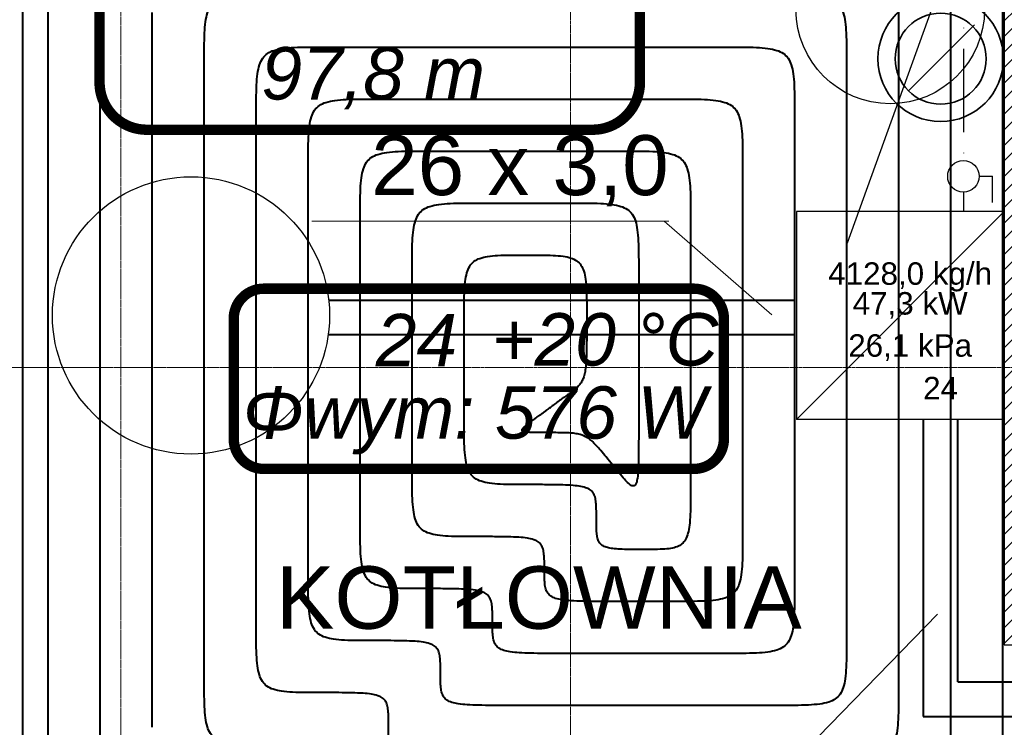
# Model space of a CAD drawing. Header units: millimetres. Extents: x 49908 to 79848, y -11883 to -3092.
# Tile 109 of 222: x 67731 to 68015, y -4530 to -4326. Entities that reach past the tile are written whole.
import ezdxf
from ezdxf.enums import TextEntityAlignment as Align
from ezdxf.lldxf.tags import DXFTag

# ---------------------------------------------------------------- set-up
doc = ezdxf.new("R2010")
doc.units = ezdxf.units.MM
doc.linetypes.add('ACAD_ISO10W100', pattern=[18, 12, -3, 0, -3])
doc.linetypes.add('DASHDOT', pattern=[1, 0.5, -0.25, 0, -0.25])
for name, color, linetype, lineweight in [('A_HATCH', 9, 'Continuous', 9), ('A_MUROWANE', 9, 'Continuous', 25), ('A_OSIE', 9, 'DASHDOT', 9), ('\x9dciany', 9, 'Continuous', 9)]:
    doc.layers.add(name, color=color, linetype=linetype, lineweight=lineweight)
doc.layers.add('A_WYMIAR', color=9, linetype='Continuous', lineweight=5, transparency=0.2)
for name, color, linetype in [('IS_Inne_Urzadzenia_Therm', 7, 'Continuous'), ('IS_Opisy_działek_Therm', 7, 'SOLID'), ('IS_Text_Konstrukcji', 7, 'Continuous'), ('S_CO', 4, 'Continuous'), ('S_gaz', 4, 'ACAD_ISO10W100'), ('S_Opis - woda', 2, 'Continuous')]:
    doc.layers.add(name, color=color, linetype=linetype)
doc.layers.add('IS_Ogrzewanie_płaszczyznowe', color=7, linetype='SOLID', true_color=0xac00e6)
doc.layers.add('IS_Ogrzewanie_płaszczyznowe_-_opis', color=7, linetype='SOLID', true_color=0xf000f0)
for name, color, linetype, lineweight, true_color in [('IS_Powrót', 7, 'DASH', 25, 0x0000e6), ('IS_Rys.pętli_o.p._Powrót', 7, 'DASH', 13, 0x4c9a5f), ('IS_Rys.pętli_o.p._Zasilanie', 7, 'SOLID', 13, 0xff8c1a), ('IS_Zasilanie', 7, 'SOLID', 25, 0xeb0000)]:
    doc.layers.add(name, color=color, linetype=linetype, lineweight=lineweight, true_color=true_color)
doc.styles.add('Arial CE', font='arial.ttf')
tags = doc.linetypes.add('DASH', pattern=[15, 10, -5]).pattern_tags.tags
tags[6:7] = [DXFTag(74, 4), DXFTag(75, 0), DXFTag(340, '0'), DXFTag(46, 0.0), DXFTag(50, 0.0), DXFTag(44, 0.0), DXFTag(45, 0.0)]
tags[4:5] = [DXFTag(74, 4), DXFTag(75, 0), DXFTag(340, '0'), DXFTag(46, 0.0), DXFTag(50, 0.0), DXFTag(44, 0.0), DXFTag(45, 0.0)]
tags = doc.linetypes.add('SOLID', pattern=[10, 10, 0]).pattern_tags.tags
tags[6:7] = [DXFTag(74, 4), DXFTag(75, 0), DXFTag(340, '0'), DXFTag(46, 0.0), DXFTag(50, 0.0), DXFTag(44, 0.0), DXFTag(45, 0.0)]
tags[4:5] = [DXFTag(74, 4), DXFTag(75, 0), DXFTag(340, '0'), DXFTag(46, 0.0), DXFTag(50, 0.0), DXFTag(44, 0.0), DXFTag(45, 0.0)]

msp = doc.modelspace()

# ---------------------------------------------------------------- hatches: boundary and pattern name
at = {"layer": 'A_HATCH', "transparency": 33554687}
h = msp.add_hatch(dxfattribs=at)
h.set_pattern_fill('ANSI31', color=256, angle=360)
h.set_pattern_definition([(45, (16000, -2e-11), (-2.24506403, 2.24506403), [])])
h.paths.add_polyline_path([(68040.47, -4266.63), (68015.47, -4266.63), (68015.47, -4506.63), (68040.47, -4506.63)])
h.paths.add_polyline_path([(68015.47, -4631.63), (68015.47, -4606.63), (67775.47, -4606.63), (67775.47, -4631.63)])
h.paths.add_polyline_path([(68322.97, -4631.63), (68322.97, -4606.63), (68040.47, -4606.63), (68040.47, -4631.63)])
h.paths.add_polyline_path([(68347.97, -4606.63), (68347.97, -4631.63), (68650.47, -4631.63), (68650.47, -4606.63)])

# ---------------------------------------------------------------- linework, layer by layer
at = {"layer": 'A_MUROWANE'}
msp.add_lwpolyline([(68015.47, -4266.63), (68015.47, -4506.63), (68040.47, -4506.63), (68040.47, -4266.63)], dxfattribs=at)
at = {"layer": 'A_OSIE', "ltscale": 0.3, "transparency": 33554559}
for p, q in [((67760.47, -3902.99), (67760.47, -7140.05)), ((67890.48, -7140.05), (67890.22, -3902.99)), ((70341.81, -4426.63), (67440.85, -4426.63))]:
    msp.add_line(p, q, dxfattribs=at)
at = {"layer": 'A_WYMIAR', "lineweight": 35}
msp.add_line((67987.82, -4346.86), (68006.85, -4327.82), dxfattribs=at)
at = {"layer": 'A_WYMIAR', "lineweight": 35, "extrusion": (0, 0, -1)}
for radius in [18.13, 13.13]:
    msp.add_circle((-67997.1, -4337.57), radius, dxfattribs=at)
at = {"layer": 'IS_Inne_Urzadzenia_Therm', "color": 5, "linetype": 'DASH', "lineweight": 40}
msp.add_line((67820.45, -4407.19), (67954.92, -4407.19), dxfattribs=at)
at = {"layer": 'IS_Inne_Urzadzenia_Therm', "color": 1, "linetype": 'SOLID', "lineweight": 40}
msp.add_line((68002.08, -4517.34), (68002.08, -4441.63), dxfattribs=at)
at = {"layer": 'IS_Ogrzewanie_płaszczyznowe', "lineweight": 40}
msp.add_line((67732, -4266.7), (67732, -4587.95), dxfattribs=at)
at = {"layer": 'IS_Ogrzewanie_płaszczyznowe_-_opis'}
msp.add_lwpolyline([(67767.95, -4358.07, 3, 3, 0), (67896.62, -4358.07, 3, 3, 0.414214), (67910.28, -4344.4, 3, 3, 0), (67910.28, -4289.73, 3, 3, 0.414214), (67896.62, -4276.07, 3, 3, 0), (67767.95, -4276.07, 3, 3, 0.414214), (67754.28, -4289.73, 3, 3, 0), (67754.28, -4344.4, 3, 3, 0.414214), (67767.95, -4358.07, 3, 3, 0)], format="xyseb", dxfattribs=at)
at = {"layer": 'IS_Opisy_działek_Therm', "lineweight": 20}
for p, q in [((67918.59, -4384.46), (67815.59, -4384.46)), ((67948.33, -4411.47), (67917.31, -4384.46)), ((67996.2, -4497.86), (67942.78, -4552.56))]:
    msp.add_line(p, q, dxfattribs=at)
at = {"layer": 'IS_Powrót', "lineweight": 40}
for p, q in [((67992.08, -4441.63), (67992.08, -4527.34)), ((67992.08, -4527.34), (68614.04, -4527.34))]:
    msp.add_line(p, q, dxfattribs=at)
at = {"layer": 'IS_Rys.pętli_o.p._Powrót', "lineweight": 40}
for points, knots in [([(67754.5, -4545.45), (67754.5, -4543.61), (67754.5, -4536.75), (67754.5, -4522.37), (67754.5, -4500.54), (67754.5, -4473.38), (67754.5, -4443.03), (67754.5, -4411.61), (67754.5, -4381.26), (67754.5, -4354.1), (67754.5, -4332.27), (67754.5, -4317.89), (67754.5, -4311.03), (67754.5, -4309.2)], [0, 0, 0, 0, 0.055025, 0.205899, 0.431322, 0.709995, 1.020619, 1.341891, 1.652515, 1.931188, 2.156611, 2.307485, 2.36251, 2.36251, 2.36251, 2.36251]), ([(67999.92, -4309.2), (67999.92, -4310.94), (67999.92, -4317.48), (67999.92, -4331.17), (67999.92, -4351.96), (67999.92, -4377.81), (67999.92, -4406.71), (67999.92, -4436.63), (67999.92, -4465.53), (67999.92, -4491.39), (67999.92, -4512.18), (67999.92, -4525.87), (67999.92, -4532.4), (67999.92, -4534.15)], [0, 0, 0, 0, 0.052392, 0.196049, 0.410688, 0.67603, 0.971793, 1.277697, 1.57346, 1.838802, 2.053441, 2.197098, 2.24949, 2.24949, 2.24949, 2.24949]), ([(67784.5, -4339.2), (67784.5, -4337.54), (67784.5, -4334.52), (67784.57, -4330.42), (67784.82, -4327.11), (67785.32, -4324.48), (67786.24, -4322.42), (67787.72, -4320.94), (67789.78, -4320.02), (67792.41, -4319.52), (67795.72, -4319.27), (67799.82, -4319.2), (67802.84, -4319.2), (67804.5, -4319.2)], [0, 0, 0, 0, 0.0497373, 0.0904721, 0.1232039, 0.1491998, 0.1703704, 0.1897083, 0.2108788, 0.2368747, 0.2696065, 0.3103414, 0.3600787, 0.3600787, 0.3600787, 0.3600787]), ([(67949.92, -4319.2), (67951.58, -4319.2), (67954.6, -4319.2), (67958.7, -4319.27), (67962.01, -4319.52), (67964.64, -4320.02), (67966.7, -4320.94), (67968.19, -4322.42), (67969.1, -4324.48), (67969.61, -4327.11), (67969.85, -4330.42), (67969.93, -4334.52), (67969.92, -4337.54), (67969.92, -4339.2)], [0, 0, 0, 0, 0.0497373, 0.0904721, 0.1232039, 0.1491998, 0.1703704, 0.1897083, 0.2108788, 0.2368747, 0.2696065, 0.3103414, 0.3600787, 0.3600787, 0.3600787, 0.3600787]), ([(67784.5, -4515.45), (67784.5, -4514.08), (67784.5, -4508.96), (67784.5, -4498.23), (67784.5, -4481.95), (67784.5, -4461.69), (67784.5, -4439.04), (67784.5, -4415.6), (67784.5, -4392.96), (67784.5, -4372.7), (67784.5, -4356.41), (67784.5, -4345.69), (67784.5, -4340.57), (67784.5, -4339.2)], [0, 0, 0, 0, 0.04105, 0.153607, 0.321781, 0.52968, 0.761415, 1.001095, 1.23283, 1.440729, 1.608903, 1.72146, 1.76251, 1.76251, 1.76251, 1.76251]), ([(67969.92, -4339.2), (67969.92, -4340.48), (67969.92, -4345.27), (67969.92, -4355.31), (67969.92, -4370.55), (67969.92, -4389.51), (67969.92, -4410.7), (67969.92, -4432.64), (67969.92, -4453.83), (67969.92, -4472.79), (67969.92, -4488.04), (67969.92, -4498.07), (67969.92, -4502.87), (67969.92, -4504.15)], [0, 0, 0, 0, 0.038418, 0.143757, 0.301147, 0.495715, 0.71259, 0.9369, 1.153775, 1.348343, 1.505733, 1.611072, 1.64949, 1.64949, 1.64949, 1.64949]), ([(67814.5, -4369.2), (67814.5, -4367.54), (67814.5, -4364.52), (67814.57, -4360.42), (67814.82, -4357.11), (67815.32, -4354.48), (67816.24, -4352.42), (67817.72, -4350.94), (67819.78, -4350.02), (67822.41, -4349.52), (67825.72, -4349.27), (67829.82, -4349.2), (67832.84, -4349.2), (67834.5, -4349.2)], [0, 0, 0, 0, 0.0497373, 0.0904721, 0.1232039, 0.1491998, 0.1703704, 0.1897083, 0.2108788, 0.2368747, 0.2696065, 0.3103414, 0.3600787, 0.3600787, 0.3600787, 0.3600787]), ([(67834.5, -4349.2), (67835.16, -4349.2), (67837.64, -4349.2), (67842.84, -4349.2), (67850.74, -4349.2), (67860.56, -4349.2), (67871.53, -4349.2), (67882.89, -4349.2), (67893.87, -4349.2), (67903.69, -4349.2), (67911.58, -4349.2), (67916.78, -4349.2), (67919.26, -4349.2), (67919.92, -4349.2)], [0, 0, 0, 0, 0.0198964, 0.0744509, 0.1559618, 0.2567273, 0.3690455, 0.4852145, 0.5975327, 0.6982982, 0.7798091, 0.8343636, 0.85426, 0.85426, 0.85426, 0.85426]), ([(67919.92, -4349.2), (67921.58, -4349.2), (67924.6, -4349.2), (67928.7, -4349.27), (67932.01, -4349.52), (67934.64, -4350.02), (67936.7, -4350.94), (67938.19, -4352.42), (67939.1, -4354.48), (67939.61, -4357.11), (67939.85, -4360.42), (67939.93, -4364.52), (67939.92, -4367.54), (67939.92, -4369.2)], [0, 0, 0, 0, 0.0497373, 0.0904721, 0.1232039, 0.1491998, 0.1703704, 0.1897083, 0.2108788, 0.2368747, 0.2696065, 0.3103414, 0.3600787, 0.3600787, 0.3600787, 0.3600787]), ([(67814.5, -4485.45), (67814.5, -4484.55), (67814.5, -4481.17), (67814.5, -4474.09), (67814.5, -4463.35), (67814.5, -4449.99), (67814.5, -4435.05), (67814.5, -4419.59), (67814.5, -4404.66), (67814.5, -4391.29), (67814.5, -4380.55), (67814.5, -4373.48), (67814.5, -4370.1), (67814.5, -4369.2)], [0, 0, 0, 0, 0.027076, 0.101316, 0.212239, 0.349364, 0.502211, 0.660299, 0.813146, 0.950271, 1.061194, 1.135434, 1.16251, 1.16251, 1.16251, 1.16251]), ([(67939.92, -4369.2), (67939.92, -4370.01), (67939.92, -4373.06), (67939.92, -4379.45), (67939.92, -4389.15), (67939.92, -4401.21), (67939.92, -4414.69), (67939.92, -4428.65), (67939.92, -4442.13), (67939.92, -4454.2), (67939.92, -4463.9), (67939.92, -4470.28), (67939.92, -4473.33), (67939.92, -4474.15)], [0, 0, 0, 0, 0.024443, 0.091466, 0.191605, 0.315399, 0.453386, 0.596104, 0.734091, 0.857885, 0.958024, 1.025047, 1.04949, 1.04949, 1.04949, 1.04949]), ([(67844.5, -4399.2), (67844.5, -4397.54), (67844.5, -4394.52), (67844.57, -4390.42), (67844.82, -4387.11), (67845.32, -4384.48), (67846.24, -4382.42), (67847.72, -4380.94), (67849.78, -4380.02), (67852.41, -4379.52), (67855.72, -4379.27), (67859.82, -4379.2), (67862.84, -4379.2), (67864.5, -4379.2)], [0, 0, 0, 0, 0.0497373, 0.0904721, 0.1232039, 0.1491998, 0.1703704, 0.1897083, 0.2108788, 0.2368747, 0.2696065, 0.3103414, 0.3600787, 0.3600787, 0.3600787, 0.3600787]), ([(67864.5, -4379.2), (67864.69, -4379.2), (67865.43, -4379.2), (67866.98, -4379.2), (67869.33, -4379.2), (67872.25, -4379.2), (67875.52, -4379.2), (67878.9, -4379.2), (67882.17, -4379.2), (67885.09, -4379.2), (67887.44, -4379.2), (67888.99, -4379.2), (67889.73, -4379.2), (67889.92, -4379.2)], [0, 0, 0, 0, 0.0059219, 0.0221594, 0.0464201, 0.0764117, 0.1098418, 0.1444182, 0.1778483, 0.2078399, 0.2321006, 0.2483381, 0.25426, 0.25426, 0.25426, 0.25426]), ([(67889.92, -4379.2), (67891.58, -4379.2), (67894.6, -4379.2), (67898.7, -4379.27), (67902.01, -4379.52), (67904.64, -4380.02), (67906.7, -4380.94), (67908.19, -4382.42), (67909.1, -4384.48), (67909.61, -4387.11), (67909.85, -4390.42), (67909.93, -4394.52), (67909.92, -4397.54), (67909.92, -4399.2)], [0, 0, 0, 0, 0.0497373, 0.0904721, 0.1232039, 0.1491998, 0.1703704, 0.1897083, 0.2108788, 0.2368747, 0.2696065, 0.3103414, 0.3600787, 0.3600787, 0.3600787, 0.3600787]), ([(67844.5, -4455.45), (67844.5, -4455.01), (67844.5, -4453.38), (67844.5, -4449.95), (67844.5, -4444.76), (67844.5, -4438.29), (67844.5, -4431.06), (67844.5, -4423.58), (67844.5, -4416.36), (67844.5, -4409.89), (67844.5, -4404.69), (67844.5, -4401.27), (67844.5, -4399.63), (67844.5, -4399.2)], [0, 0, 0, 0, 0.0131013, 0.0490242, 0.1026972, 0.1690488, 0.2430077, 0.3195023, 0.3934612, 0.4598128, 0.5134858, 0.5494087, 0.56251, 0.56251, 0.56251, 0.56251]), ([(67909.92, -4399.2), (67909.92, -4399.55), (67909.92, -4400.85), (67909.92, -4403.59), (67909.92, -4407.74), (67909.92, -4412.91), (67909.92, -4418.68), (67909.92, -4424.66), (67909.92, -4430.44), (67909.92, -4435.6), (67909.92, -4439.76), (67909.92, -4442.49), (67909.92, -4443.8), (67909.92, -4444.15)], [0, 0, 0, 0, 0.010469, 0.0391742, 0.0820632, 0.1350834, 0.1941824, 0.2553076, 0.3144066, 0.3674268, 0.4103158, 0.439021, 0.44949, 0.44949, 0.44949, 0.44949]), ([(67879.6, -4441.7), (67879.64, -4441.67), (67879.79, -4441.56), (67880.1, -4441.33), (67880.57, -4440.99), (67881.16, -4440.55), (67881.82, -4440.07), (67882.5, -4439.57), (67883.15, -4439.09), (67883.74, -4438.66), (67884.21, -4438.31), (67884.52, -4438.09), (67884.67, -4437.98), (67884.71, -4437.95)], [0, 0, 0, 0, 0.00147559, 0.00552157, 0.01156673, 0.01903989, 0.02736984, 0.03598539, 0.04431534, 0.05178849, 0.05783366, 0.06187963, 0.06335522, 0.06335522, 0.06335522, 0.06335522]), ([(67884.71, -4445.45), (67883.87, -4445.45), (67882.34, -4445.45), (67880.27, -4445.43), (67878.68, -4445.39), (67877.49, -4445.3), (67876.75, -4445.17), (67876.22, -4444.9), (67876.29, -4444.37), (67876.74, -4443.93), (67877.43, -4443.31), (67878.43, -4442.57), (67879.18, -4442.01), (67879.6, -4441.7)], [0, 0, 0, 0, 0.0253599, 0.0458866, 0.0618174, 0.0734125, 0.0810139, 0.0853455, 0.0889288, 0.0949251, 0.1041197, 0.1165904, 0.1322841, 0.1322841, 0.1322841, 0.1322841]), ([(67902.42, -4454.8), (67901.8, -4454.02), (67900.66, -4452.6), (67899.07, -4450.67), (67897.69, -4449.11), (67896.44, -4447.88), (67895.24, -4446.95), (67893.98, -4446.29), (67892.61, -4445.85), (67891.07, -4445.6), (67889.26, -4445.48), (67887.11, -4445.45), (67885.56, -4445.45), (67884.71, -4445.45)], [0, 0, 0, 0, 0.0298544, 0.0545974, 0.075082, 0.0922206, 0.1070425, 0.1207361, 0.1345972, 0.1498724, 0.167644, 0.1888385, 0.2142932, 0.2142932, 0.2142932, 0.2142932]), ([(67909.92, -4444.15), (67909.92, -4445.8), (67909.92, -4448.8), (67909.89, -4452.84), (67909.81, -4455.98), (67909.62, -4458.31), (67909.36, -4459.8), (67908.84, -4460.87), (67907.79, -4460.83), (67906.88, -4460.01), (67905.66, -4458.78), (67904.16, -4456.95), (67903.04, -4455.57), (67902.42, -4454.8)], [0, 0, 0, 0, 0.0496668, 0.0898983, 0.1211892, 0.1440798, 0.1592725, 0.1681788, 0.1753393, 0.1867635, 0.2041692, 0.2277613, 0.2574506, 0.2574506, 0.2574506, 0.2574506]), ([(67863.6, -4475.45), (67862.02, -4475.45), (67859.14, -4475.45), (67855.21, -4475.37), (67852.05, -4475.13), (67849.54, -4474.62), (67847.57, -4473.7), (67846.15, -4472.21), (67845.28, -4470.16), (67844.8, -4467.54), (67844.57, -4464.23), (67844.5, -4460.12), (67844.5, -4457.11), (67844.5, -4455.45)], [0, 0, 0, 0, 0.0475066, 0.0864157, 0.1176909, 0.1425755, 0.1629779, 0.181887, 0.2028829, 0.2288266, 0.2615475, 0.3022812, 0.3520184, 0.3520184, 0.3520184, 0.3520184]), ([(67882.7, -4484.8), (67882.7, -4484.02), (67882.71, -4482.61), (67882.63, -4480.69), (67882.39, -4479.11), (67881.87, -4477.83), (67880.9, -4476.86), (67879.49, -4476.22), (67877.6, -4475.83), (67875.13, -4475.6), (67871.98, -4475.48), (67868.06, -4475.45), (67865.18, -4475.45), (67863.6, -4475.45)], [0, 0, 0, 0, 0.02325, 0.0423117, 0.0577959, 0.0708002, 0.0832992, 0.09784, 0.1165644, 0.1409587, 0.1721319, 0.2110299, 0.2585363, 0.2585363, 0.2585363, 0.2585363]), ([(67939.92, -4474.15), (67939.92, -4475.8), (67939.93, -4478.82), (67939.85, -4482.93), (67939.61, -4486.24), (67939.1, -4488.86), (67938.19, -4490.92), (67936.7, -4492.41), (67934.64, -4493.32), (67932.01, -4493.83), (67928.7, -4494.07), (67924.6, -4494.15), (67921.58, -4494.15), (67919.92, -4494.15)], [0, 0, 0, 0, 0.0497373, 0.0904721, 0.1232039, 0.1491998, 0.1703704, 0.1897083, 0.2108788, 0.2368747, 0.2696065, 0.3103414, 0.3600787, 0.3600787, 0.3600787, 0.3600787]), ([(67902.7, -4494.15), (67901.05, -4494.15), (67898.03, -4494.15), (67893.93, -4494.11), (67890.63, -4494), (67888.05, -4493.77), (67886.08, -4493.37), (67884.6, -4492.74), (67883.59, -4491.78), (67883.03, -4490.49), (67882.78, -4488.91), (67882.7, -4486.98), (67882.7, -4485.57), (67882.7, -4484.8)], [0, 0, 0, 0, 0.0497371, 0.0904613, 0.1230957, 0.1486228, 0.1681812, 0.1832754, 0.1960657, 0.2091738, 0.224681, 0.2437452, 0.2669953, 0.2669953, 0.2669953, 0.2669953]), ([(67833.6, -4505.45), (67832.02, -4505.45), (67829.14, -4505.45), (67825.21, -4505.37), (67822.05, -4505.13), (67819.54, -4504.62), (67817.57, -4503.7), (67816.15, -4502.21), (67815.28, -4500.16), (67814.8, -4497.54), (67814.57, -4494.23), (67814.5, -4490.12), (67814.5, -4487.11), (67814.5, -4485.45)], [0, 0, 0, 0, 0.0475066, 0.0864157, 0.1176909, 0.1425755, 0.1629779, 0.181887, 0.2028829, 0.2288266, 0.2615475, 0.3022812, 0.3520184, 0.3520184, 0.3520184, 0.3520184]), ([(67919.92, -4494.15), (67919.79, -4494.15), (67919.29, -4494.15), (67918.24, -4494.15), (67916.65, -4494.15), (67914.67, -4494.15), (67912.46, -4494.15), (67910.17, -4494.15), (67907.96, -4494.15), (67905.98, -4494.15), (67904.39, -4494.15), (67903.34, -4494.15), (67902.84, -4494.15), (67902.7, -4494.15)], [0, 0, 0, 0, 0.0040107, 0.0150077, 0.0314385, 0.0517506, 0.0743914, 0.0978086, 0.1204494, 0.1407615, 0.1571923, 0.1681893, 0.1722, 0.1722, 0.1722, 0.1722]), ([(67969.92, -4504.15), (67969.92, -4505.8), (67969.93, -4508.82), (67969.85, -4512.93), (67969.61, -4516.24), (67969.1, -4518.86), (67968.19, -4520.92), (67966.7, -4522.41), (67964.64, -4523.32), (67962.01, -4523.83), (67958.7, -4524.07), (67954.6, -4524.15), (67951.58, -4524.15), (67949.92, -4524.15)], [0, 0, 0, 0, 0.0497373, 0.0904721, 0.1232039, 0.1491998, 0.1703704, 0.1897083, 0.2108788, 0.2368747, 0.2696065, 0.3103414, 0.3600787, 0.3600787, 0.3600787, 0.3600787]), ([(67852.7, -4514.8), (67852.7, -4514.02), (67852.71, -4512.61), (67852.63, -4510.69), (67852.39, -4509.11), (67851.87, -4507.83), (67850.9, -4506.86), (67849.49, -4506.22), (67847.6, -4505.83), (67845.13, -4505.6), (67841.98, -4505.48), (67838.06, -4505.45), (67835.18, -4505.45), (67833.6, -4505.45)], [0, 0, 0, 0, 0.02325, 0.0423117, 0.0577959, 0.0708002, 0.0832992, 0.09784, 0.1165644, 0.1409587, 0.1721319, 0.2110299, 0.2585363, 0.2585363, 0.2585363, 0.2585363]), ([(67803.6, -4535.45), (67802.02, -4535.45), (67799.14, -4535.45), (67795.21, -4535.37), (67792.05, -4535.13), (67789.54, -4534.62), (67787.57, -4533.7), (67786.15, -4532.21), (67785.28, -4530.16), (67784.8, -4527.54), (67784.57, -4524.23), (67784.5, -4520.12), (67784.5, -4517.11), (67784.5, -4515.45)], [0, 0, 0, 0, 0.0475066, 0.0864157, 0.1176909, 0.1425755, 0.1629779, 0.181887, 0.2028829, 0.2288266, 0.2615475, 0.3022812, 0.3520184, 0.3520184, 0.3520184, 0.3520184]), ([(67872.7, -4524.15), (67871.05, -4524.15), (67868.03, -4524.15), (67863.93, -4524.11), (67860.63, -4524), (67858.05, -4523.77), (67856.08, -4523.37), (67854.6, -4522.74), (67853.59, -4521.78), (67853.03, -4520.49), (67852.78, -4518.91), (67852.7, -4516.98), (67852.7, -4515.57), (67852.7, -4514.8)], [0, 0, 0, 0, 0.0497371, 0.0904613, 0.1230957, 0.1486228, 0.1681812, 0.1832754, 0.1960657, 0.2091738, 0.224681, 0.2437452, 0.2669953, 0.2669953, 0.2669953, 0.2669953]), ([(67949.92, -4524.15), (67949.32, -4524.15), (67947.08, -4524.15), (67942.38, -4524.15), (67935.25, -4524.15), (67926.37, -4524.15), (67916.45, -4524.15), (67906.18, -4524.15), (67896.26, -4524.15), (67887.38, -4524.15), (67880.25, -4524.15), (67875.55, -4524.15), (67873.3, -4524.15), (67872.7, -4524.15)], [0, 0, 0, 0, 0.0179851, 0.0672992, 0.1409802, 0.2320661, 0.333595, 0.438605, 0.5401339, 0.6312198, 0.7049008, 0.7542149, 0.7722, 0.7722, 0.7722, 0.7722])]:
    msp.add_open_spline(points, degree=3, knots=knots, dxfattribs=at)
at = {"layer": 'IS_Rys.pętli_o.p._Zasilanie', "lineweight": 40}
for points, knots in [([(67739.5, -4560.45), (67739.5, -4558.38), (67739.5, -4550.65), (67739.5, -4534.44), (67739.5, -4509.84), (67739.5, -4479.23), (67739.5, -4445.03), (67739.5, -4409.62), (67739.5, -4375.41), (67739.5, -4344.81), (67739.5, -4320.2), (67739.5, -4304), (67739.5, -4296.26), (67739.5, -4294.2)], [0, 0, 0, 0, 0.062012, 0.232044, 0.486093, 0.800153, 1.15022, 1.51229, 1.862357, 2.176417, 2.430466, 2.600498, 2.66251, 2.66251, 2.66251, 2.66251]), ([(68014.92, -4294.2), (68014.92, -4296.18), (68014.92, -4303.58), (68014.92, -4319.1), (68014.92, -4342.66), (68014.92, -4371.97), (68014.92, -4404.72), (68014.92, -4438.62), (68014.92, -4471.38), (68014.92, -4500.69), (68014.92, -4524.25), (68014.92, -4539.76), (68014.92, -4547.17), (68014.92, -4549.15)], [0, 0, 0, 0, 0.05938, 0.222194, 0.465459, 0.766188, 1.101395, 1.448095, 1.783302, 2.084031, 2.327296, 2.49011, 2.54949, 2.54949, 2.54949, 2.54949]), ([(67769.5, -4530.45), (67769.5, -4528.85), (67769.5, -4522.86), (67769.5, -4510.3), (67769.5, -4491.24), (67769.5, -4467.53), (67769.5, -4441.04), (67769.5, -4413.61), (67769.5, -4387.11), (67769.5, -4363.4), (67769.5, -4344.34), (67769.5, -4331.79), (67769.5, -4325.8), (67769.5, -4324.2)], [0, 0, 0, 0, 0.048037, 0.179753, 0.376551, 0.619838, 0.891017, 1.171493, 1.442672, 1.685959, 1.882757, 2.014473, 2.06251, 2.06251, 2.06251, 2.06251]), ([(67984.92, -4324.2), (67984.92, -4325.71), (67984.92, -4331.37), (67984.92, -4343.24), (67984.92, -4361.25), (67984.92, -4383.66), (67984.92, -4408.71), (67984.92, -4434.63), (67984.92, -4459.68), (67984.92, -4482.09), (67984.92, -4500.11), (67984.92, -4511.97), (67984.92, -4517.63), (67984.92, -4519.15)], [0, 0, 0, 0, 0.045405, 0.169903, 0.355917, 0.585872, 0.842191, 1.107299, 1.363618, 1.593573, 1.779587, 1.904085, 1.94949, 1.94949, 1.94949, 1.94949]), ([(67799.5, -4354.2), (67799.5, -4352.54), (67799.5, -4349.52), (67799.57, -4345.42), (67799.82, -4342.11), (67800.32, -4339.48), (67801.24, -4337.42), (67802.72, -4335.94), (67804.78, -4335.02), (67807.41, -4334.52), (67810.72, -4334.27), (67814.82, -4334.2), (67817.84, -4334.2), (67819.5, -4334.2)], [0, 0, 0, 0, 0.0497373, 0.0904721, 0.1232039, 0.1491998, 0.1703704, 0.1897083, 0.2108788, 0.2368747, 0.2696065, 0.3103414, 0.3600787, 0.3600787, 0.3600787, 0.3600787]), ([(67819.5, -4334.2), (67820.39, -4334.2), (67823.75, -4334.2), (67830.77, -4334.2), (67841.44, -4334.2), (67854.71, -4334.2), (67869.54, -4334.2), (67884.89, -4334.2), (67899.71, -4334.2), (67912.98, -4334.2), (67923.65, -4334.2), (67930.67, -4334.2), (67934.03, -4334.2), (67934.92, -4334.2)], [0, 0, 0, 0, 0.026884, 0.100597, 0.210733, 0.346885, 0.498647, 0.655613, 0.807375, 0.943527, 1.053663, 1.127376, 1.15426, 1.15426, 1.15426, 1.15426]), ([(67934.92, -4334.2), (67936.58, -4334.2), (67939.6, -4334.2), (67943.7, -4334.27), (67947.01, -4334.52), (67949.64, -4335.02), (67951.7, -4335.94), (67953.19, -4337.42), (67954.1, -4339.48), (67954.61, -4342.11), (67954.85, -4345.42), (67954.93, -4349.52), (67954.92, -4352.54), (67954.92, -4354.2)], [0, 0, 0, 0, 0.0497373, 0.0904721, 0.1232039, 0.1491998, 0.1703704, 0.1897083, 0.2108788, 0.2368747, 0.2696065, 0.3103414, 0.3600787, 0.3600787, 0.3600787, 0.3600787]), ([(67799.5, -4500.45), (67799.5, -4499.31), (67799.5, -4495.06), (67799.5, -4486.16), (67799.5, -4472.65), (67799.5, -4455.84), (67799.5, -4437.05), (67799.5, -4417.6), (67799.5, -4398.81), (67799.5, -4382), (67799.5, -4368.48), (67799.5, -4359.58), (67799.5, -4355.33), (67799.5, -4354.2)], [0, 0, 0, 0, 0.034063, 0.127461, 0.26701, 0.439522, 0.631813, 0.830697, 1.022988, 1.1955, 1.335049, 1.428447, 1.46251, 1.46251, 1.46251, 1.46251]), ([(67954.92, -4354.2), (67954.92, -4355.25), (67954.92, -4359.17), (67954.92, -4367.38), (67954.92, -4379.85), (67954.92, -4395.36), (67954.92, -4412.7), (67954.92, -4430.64), (67954.92, -4447.98), (67954.92, -4463.49), (67954.92, -4475.97), (67954.92, -4484.18), (67954.92, -4488.1), (67954.92, -4489.15)], [0, 0, 0, 0, 0.031431, 0.117611, 0.246376, 0.405557, 0.582988, 0.766502, 0.943933, 1.103114, 1.231879, 1.318059, 1.34949, 1.34949, 1.34949, 1.34949]), ([(67829.5, -4384.2), (67829.5, -4382.54), (67829.5, -4379.52), (67829.57, -4375.42), (67829.82, -4372.11), (67830.32, -4369.48), (67831.24, -4367.42), (67832.72, -4365.94), (67834.78, -4365.02), (67837.41, -4364.52), (67840.72, -4364.27), (67844.82, -4364.2), (67847.84, -4364.2), (67849.5, -4364.2)], [0, 0, 0, 0, 0.0497373, 0.0904721, 0.1232039, 0.1491998, 0.1703704, 0.1897083, 0.2108788, 0.2368747, 0.2696065, 0.3103414, 0.3600787, 0.3600787, 0.3600787, 0.3600787]), ([(67849.5, -4364.2), (67849.93, -4364.2), (67851.54, -4364.2), (67854.91, -4364.2), (67860.03, -4364.2), (67866.4, -4364.2), (67873.53, -4364.2), (67880.9, -4364.2), (67888.02, -4364.2), (67894.39, -4364.2), (67899.51, -4364.2), (67902.88, -4364.2), (67904.49, -4364.2), (67904.92, -4364.2)], [0, 0, 0, 0, 0.0129091, 0.0483052, 0.101191, 0.1665695, 0.2394437, 0.3148163, 0.3876905, 0.453069, 0.5059548, 0.5413509, 0.55426, 0.55426, 0.55426, 0.55426]), ([(67904.92, -4364.2), (67906.58, -4364.2), (67909.6, -4364.2), (67913.7, -4364.27), (67917.01, -4364.52), (67919.64, -4365.02), (67921.7, -4365.94), (67923.19, -4367.42), (67924.1, -4369.48), (67924.61, -4372.11), (67924.85, -4375.42), (67924.93, -4379.52), (67924.92, -4382.54), (67924.92, -4384.2)], [0, 0, 0, 0, 0.0497373, 0.0904721, 0.1232039, 0.1491998, 0.1703704, 0.1897083, 0.2108788, 0.2368747, 0.2696065, 0.3103414, 0.3600787, 0.3600787, 0.3600787, 0.3600787]), ([(67829.5, -4470.45), (67829.5, -4469.78), (67829.5, -4467.27), (67829.5, -4462.02), (67829.5, -4454.05), (67829.5, -4444.14), (67829.5, -4433.06), (67829.5, -4421.59), (67829.5, -4410.51), (67829.5, -4400.59), (67829.5, -4392.62), (67829.5, -4387.37), (67829.5, -4384.87), (67829.5, -4384.2)], [0, 0, 0, 0, 0.0200885, 0.0751699, 0.157468, 0.2592066, 0.3726095, 0.4899005, 0.6033034, 0.705042, 0.7873401, 0.8424215, 0.86251, 0.86251, 0.86251, 0.86251]), ([(67924.92, -4384.2), (67924.92, -4384.78), (67924.92, -4386.96), (67924.92, -4391.52), (67924.92, -4398.44), (67924.92, -4407.06), (67924.92, -4416.69), (67924.92, -4426.66), (67924.92, -4436.28), (67924.92, -4444.9), (67924.92, -4451.83), (67924.92, -4456.39), (67924.92, -4458.56), (67924.92, -4459.15)], [0, 0, 0, 0, 0.0174562, 0.0653199, 0.136834, 0.2252412, 0.3237842, 0.4257058, 0.5242488, 0.612656, 0.6841701, 0.7320338, 0.74949, 0.74949, 0.74949, 0.74949]), ([(67859.5, -4414.2), (67859.5, -4412.54), (67859.5, -4409.52), (67859.56, -4405.42), (67859.78, -4402.11), (67860.23, -4399.5), (67861.02, -4397.46), (67862.32, -4395.96), (67864.16, -4395.03), (67866.5, -4394.52), (67869.43, -4394.27), (67873.07, -4394.2), (67875.74, -4394.2), (67877.21, -4394.2)], [0, 0, 0, 0, 0.0497372, 0.0904691, 0.1231741, 0.1490415, 0.1697798, 0.1880455, 0.2072722, 0.2304398, 0.259459, 0.2955392, 0.339589, 0.339589, 0.339589, 0.339589]), ([(67877.21, -4394.2), (67878.68, -4394.2), (67881.35, -4394.2), (67884.99, -4394.26), (67887.92, -4394.49), (67890.25, -4394.95), (67892.07, -4395.78), (67893.39, -4397.13), (67894.19, -4398.99), (67894.64, -4401.37), (67894.86, -4404.37), (67894.93, -4408.09), (67894.92, -4410.82), (67894.92, -4412.32)], [0, 0, 0, 0, 0.0440498, 0.0801272, 0.1091213, 0.1321694, 0.1510017, 0.1683289, 0.1874341, 0.2109693, 0.2406283, 0.2775447, 0.3226203, 0.3226203, 0.3226203, 0.3226203]), ([(67894.92, -4412.32), (67894.92, -4413.83), (67894.92, -4416.57), (67894.9, -4420.31), (67894.84, -4423.35), (67894.71, -4425.8), (67894.49, -4427.74), (67894.16, -4429.29), (67893.66, -4430.53), (67892.98, -4431.56), (67892.11, -4432.44), (67891.03, -4433.31), (67890.24, -4433.89), (67889.82, -4434.2)], [0, 0, 0, 0, 0.0451036, 0.0822065, 0.1123016, 0.1364002, 0.1555572, 0.1709154, 0.1837605, 0.1955114, 0.207554, 0.2210396, 0.2368761, 0.2368761, 0.2368761, 0.2368761]), ([(67859.5, -4440.45), (67859.5, -4440.24), (67859.5, -4439.48), (67859.5, -4437.88), (67859.5, -4435.46), (67859.5, -4432.44), (67859.5, -4429.07), (67859.5, -4425.58), (67859.5, -4422.2), (67859.5, -4419.19), (67859.5, -4416.76), (67859.5, -4415.16), (67859.5, -4414.4), (67859.5, -4414.2)], [0, 0, 0, 0, 0.0061141, 0.0228784, 0.0479263, 0.0788911, 0.1134059, 0.1491041, 0.1836189, 0.2145837, 0.2396316, 0.2563959, 0.26251, 0.26251, 0.26251, 0.26251]), ([(67889.82, -4434.2), (67889.78, -4434.23), (67889.63, -4434.34), (67889.32, -4434.56), (67888.85, -4434.91), (67888.26, -4435.34), (67887.6, -4435.82), (67886.92, -4436.32), (67886.27, -4436.8), (67885.68, -4437.24), (67885.21, -4437.58), (67884.9, -4437.81), (67884.75, -4437.92), (67884.71, -4437.95)], [0, 0, 0, 0, 0.00147559, 0.00552157, 0.01156673, 0.01903989, 0.02736984, 0.03598539, 0.04431534, 0.05178849, 0.05783366, 0.06187963, 0.06335522, 0.06335522, 0.06335522, 0.06335522]), ([(67878.6, -4460.45), (67877.02, -4460.45), (67874.14, -4460.45), (67870.21, -4460.37), (67867.05, -4460.13), (67864.54, -4459.62), (67862.57, -4458.7), (67861.15, -4457.21), (67860.28, -4455.16), (67859.8, -4452.54), (67859.57, -4449.23), (67859.5, -4445.12), (67859.5, -4442.11), (67859.5, -4440.45)], [0, 0, 0, 0, 0.0475066, 0.0864157, 0.1176909, 0.1425755, 0.1629779, 0.181887, 0.2028829, 0.2288266, 0.2615475, 0.3022812, 0.3520184, 0.3520184, 0.3520184, 0.3520184]), ([(67924.92, -4459.15), (67924.92, -4460.8), (67924.92, -4463.82), (67924.87, -4467.92), (67924.71, -4471.22), (67924.37, -4473.82), (67923.78, -4475.83), (67922.81, -4477.33), (67921.38, -4478.3), (67919.56, -4478.83), (67917.29, -4479.07), (67914.49, -4479.15), (67912.44, -4479.15), (67911.31, -4479.15)], [0, 0, 0, 0, 0.0497371, 0.0904647, 0.1231296, 0.1488043, 0.1688812, 0.1854209, 0.2013162, 0.2194694, 0.2418414, 0.2695722, 0.3034186, 0.3034186, 0.3034186, 0.3034186]), ([(67897.7, -4469.8), (67897.7, -4469.02), (67897.71, -4467.61), (67897.63, -4465.69), (67897.39, -4464.11), (67896.87, -4462.83), (67895.9, -4461.86), (67894.49, -4461.22), (67892.6, -4460.83), (67890.13, -4460.6), (67886.98, -4460.48), (67883.06, -4460.45), (67880.18, -4460.45), (67878.6, -4460.45)], [0, 0, 0, 0, 0.02325, 0.0423117, 0.0577959, 0.0708002, 0.0832992, 0.09784, 0.1165644, 0.1409587, 0.1721319, 0.2110299, 0.2585363, 0.2585363, 0.2585363, 0.2585363]), ([(67848.6, -4490.45), (67847.02, -4490.45), (67844.14, -4490.45), (67840.21, -4490.37), (67837.05, -4490.13), (67834.54, -4489.62), (67832.57, -4488.7), (67831.15, -4487.21), (67830.28, -4485.16), (67829.8, -4482.54), (67829.57, -4479.23), (67829.5, -4475.12), (67829.5, -4472.11), (67829.5, -4470.45)], [0, 0, 0, 0, 0.0475066, 0.0864157, 0.1176909, 0.1425755, 0.1629779, 0.181887, 0.2028829, 0.2288266, 0.2615475, 0.3022812, 0.3520184, 0.3520184, 0.3520184, 0.3520184]), ([(67911.31, -4479.15), (67910.19, -4479.15), (67908.13, -4479.15), (67905.34, -4479.11), (67903.09, -4479), (67901.33, -4478.76), (67899.96, -4478.36), (67898.94, -4477.69), (67898.28, -4476.71), (67897.92, -4475.46), (67897.75, -4473.9), (67897.7, -4471.98), (67897.7, -4470.57), (67897.7, -4469.8)], [0, 0, 0, 0, 0.0338461, 0.0615613, 0.0837905, 0.1012658, 0.1149406, 0.1262296, 0.1371145, 0.1495735, 0.164939, 0.1839876, 0.2072374, 0.2072374, 0.2072374, 0.2072374]), ([(67867.7, -4499.8), (67867.7, -4499.02), (67867.71, -4497.61), (67867.63, -4495.69), (67867.39, -4494.11), (67866.87, -4492.83), (67865.9, -4491.86), (67864.49, -4491.22), (67862.6, -4490.83), (67860.13, -4490.6), (67856.98, -4490.48), (67853.06, -4490.45), (67850.18, -4490.45), (67848.6, -4490.45)], [0, 0, 0, 0, 0.02325, 0.0423117, 0.0577959, 0.0708002, 0.0832992, 0.09784, 0.1165644, 0.1409587, 0.1721319, 0.2110299, 0.2585363, 0.2585363, 0.2585363, 0.2585363]), ([(67954.92, -4489.15), (67954.92, -4490.8), (67954.93, -4493.82), (67954.85, -4497.93), (67954.61, -4501.24), (67954.1, -4503.86), (67953.19, -4505.92), (67951.7, -4507.41), (67949.64, -4508.32), (67947.01, -4508.83), (67943.7, -4509.07), (67939.6, -4509.15), (67936.58, -4509.15), (67934.92, -4509.15)], [0, 0, 0, 0, 0.0497373, 0.0904721, 0.1232039, 0.1491998, 0.1703704, 0.1897083, 0.2108788, 0.2368747, 0.2696065, 0.3103414, 0.3600787, 0.3600787, 0.3600787, 0.3600787]), ([(67818.6, -4520.45), (67817.02, -4520.45), (67814.14, -4520.45), (67810.21, -4520.37), (67807.05, -4520.13), (67804.54, -4519.62), (67802.57, -4518.7), (67801.15, -4517.21), (67800.28, -4515.16), (67799.8, -4512.54), (67799.57, -4509.23), (67799.5, -4505.12), (67799.5, -4502.11), (67799.5, -4500.45)], [0, 0, 0, 0, 0.0475066, 0.0864157, 0.1176909, 0.1425755, 0.1629779, 0.181887, 0.2028829, 0.2288266, 0.2615475, 0.3022812, 0.3520184, 0.3520184, 0.3520184, 0.3520184]), ([(67887.7, -4509.15), (67886.05, -4509.15), (67883.03, -4509.15), (67878.93, -4509.11), (67875.63, -4509), (67873.05, -4508.77), (67871.08, -4508.37), (67869.6, -4507.74), (67868.59, -4506.78), (67868.03, -4505.49), (67867.78, -4503.91), (67867.7, -4501.98), (67867.7, -4500.57), (67867.7, -4499.8)], [0, 0, 0, 0, 0.0497371, 0.0904613, 0.1230957, 0.1486228, 0.1681812, 0.1832754, 0.1960657, 0.2091738, 0.224681, 0.2437452, 0.2669953, 0.2669953, 0.2669953, 0.2669953]), ([(67934.92, -4509.15), (67934.56, -4509.15), (67933.18, -4509.15), (67930.31, -4509.15), (67925.95, -4509.15), (67920.52, -4509.15), (67914.45, -4509.15), (67908.17, -4509.15), (67902.11, -4509.15), (67896.68, -4509.15), (67892.32, -4509.15), (67889.44, -4509.15), (67888.07, -4509.15), (67887.7, -4509.15)], [0, 0, 0, 0, 0.0109979, 0.0411534, 0.0862093, 0.1419083, 0.2039932, 0.2682068, 0.3302917, 0.3859907, 0.4310466, 0.4612021, 0.4722, 0.4722, 0.4722, 0.4722]), ([(67984.92, -4519.15), (67984.92, -4520.8), (67984.93, -4523.82), (67984.85, -4527.93), (67984.61, -4531.24), (67984.1, -4533.86), (67983.19, -4535.92), (67981.7, -4537.41), (67979.64, -4538.32), (67977.01, -4538.83), (67973.7, -4539.07), (67969.6, -4539.15), (67966.58, -4539.15), (67964.92, -4539.15)], [0, 0, 0, 0, 0.0497373, 0.0904721, 0.1232039, 0.1491998, 0.1703704, 0.1897083, 0.2108788, 0.2368747, 0.2696065, 0.3103414, 0.3600787, 0.3600787, 0.3600787, 0.3600787]), ([(67837.7, -4529.8), (67837.7, -4529.02), (67837.71, -4527.61), (67837.63, -4525.69), (67837.39, -4524.11), (67836.87, -4522.83), (67835.9, -4521.86), (67834.49, -4521.22), (67832.6, -4520.83), (67830.13, -4520.6), (67826.98, -4520.48), (67823.06, -4520.45), (67820.18, -4520.45), (67818.6, -4520.45)], [0, 0, 0, 0, 0.02325, 0.0423117, 0.0577959, 0.0708002, 0.0832992, 0.09784, 0.1165644, 0.1409587, 0.1721319, 0.2110299, 0.2585363, 0.2585363, 0.2585363, 0.2585363]), ([(67857.7, -4539.15), (67856.05, -4539.15), (67853.03, -4539.15), (67848.93, -4539.11), (67845.63, -4539), (67843.05, -4538.77), (67841.08, -4538.37), (67839.6, -4537.74), (67838.59, -4536.78), (67838.03, -4535.49), (67837.78, -4533.91), (67837.7, -4531.98), (67837.7, -4530.57), (67837.7, -4529.8)], [0, 0, 0, 0, 0.0497371, 0.0904613, 0.1230957, 0.1486228, 0.1681812, 0.1832754, 0.1960657, 0.2091738, 0.224681, 0.2437452, 0.2669953, 0.2669953, 0.2669953, 0.2669953])]:
    msp.add_open_spline(points, degree=3, knots=knots, dxfattribs=at)
at = {"layer": 'IS_Text_Konstrukcji', "linetype": 'SOLID'}
msp.add_lwpolyline([(67801.69, -4455.91, 3, 3, 0), (67925.86, -4455.91, 3, 3, 0.414214), (67934.52, -4447.24, 3, 3, 0), (67934.52, -4412.57, 3, 3, 0.414214), (67925.86, -4403.91, 3, 3, 0), (67801.69, -4403.91, 3, 3, 0.414214), (67793.02, -4412.57, 3, 3, 0), (67793.02, -4447.24, 3, 3, 0.414214), (67801.69, -4455.91, 3, 3, 0)], format="xyseb", dxfattribs=at)
at = {"layer": 'IS_Zasilanie', "lineweight": 40}
for p, q in [((67954.92, -4417.19), (67820.3, -4417.19)), ((68002.08, -4517.34), (68624.04, -4517.34))]:
    msp.add_line(p, q, dxfattribs=at)
at = {"layer": 'S_CO', "color": 3}
for p, q in [((68015.47, -4381.63), (67955.47, -4381.63)), ((67955.47, -4381.63), (67955.47, -4441.63)), ((67955.47, -4441.63), (68015.47, -4381.63)), ((68015.47, -4441.63), (67955.47, -4441.63))]:
    msp.add_line(p, q, dxfattribs=at)
for centre, radius in [((67982.54, -4323.36), 27.21), ((67780.69, -4411.63), 40)]:
    msp.add_circle(centre, radius, dxfattribs=at)
at = {"layer": 'S_gaz'}
for p in [(68008.22, -4371.5), (68012.1, -4379.03)]:
    msp.add_line(p, (68012.1, -4371.5), dxfattribs=at)
at = {"layer": 'S_gaz', "ltscale": 2}
msp.add_lwpolyline([(67680.47, -4380.15), (67691.13, -4380.15), (67691.13, -4226.42), (68003.67, -4226.42), (68003.67, -4366.95)], dxfattribs=at)
at = {"layer": 'S_gaz'}
msp.add_lwpolyline([(68003.67, -4376.05), (68003.67, -4381.63)], dxfattribs=at)
at = {"layer": 'S_gaz', "linetype": 'ByBlock'}
msp.add_circle((68003.67, -4371.5), 4.55, dxfattribs=at)
at = {"layer": 'S_Opis - woda', "color": 1, "ltscale": 0.1}
msp.add_line((68050.62, -4167.53), (67970.12, -4390.76), dxfattribs=at)
at = {"layer": '\x9dciany'}
for p, q in [((68015.47, -4381.63), (67955.47, -4381.63)), ((67955.47, -4381.63), (67955.47, -4441.63)), ((67955.47, -4441.63), (68015.47, -4381.63)), ((68015.47, -4381.63), (68015.47, -4441.63)), ((68015.47, -4441.63), (67955.47, -4441.63))]:
    msp.add_line(p, q, dxfattribs=at)
at = {"layer": '\x9dciany', "linetype": 'Continuous', "lineweight": 35}
msp.add_line((68015.47, -4381.63), (68015.47, -4441.63), dxfattribs=at)

# ---------------------------------------------------------------- texts
at = {"layer": 'IS_Inne_Urzadzenia_Therm', "linetype": 'SOLID', "ltscale": 0.01, "char_height": 6.48}
for s, insert, attachment_point in [('\\fArial|b0|i0;4128,0 kg/h', (67988.29, -4404.75), 8), ('\\fArial|b0|i0;47,3 kW', (67988.29, -4412.59), 8), ('\\fArial|b0|i0;26,1 kPa', (67988.29, -4424.75), 8), ('\\fArial|b0|i0;24', (67997.08, -4429.35), 2)]:
    msp.add_mtext(s, dxfattribs=dict(at, insert=insert, attachment_point=attachment_point))
at = {"layer": 'IS_Ogrzewanie_płaszczyznowe_-_opis', "ltscale": 0.01, "insert": (67833.28, -4334.23), "char_height": 15.12, "attachment_point": 2}
msp.add_mtext('\\fArial|b0|i1;97,8 m', dxfattribs=at)
at = {"layer": 'IS_Opisy_działek_Therm', "ltscale": 0.01, "insert": (67918.59, -4380.14), "char_height": 17.28, "attachment_point": 9}
msp.add_mtext('{\\fArial|b0|i0|c0|p0;26 x 3,0}', dxfattribs=at)
at = {"layer": 'IS_Text_Konstrukcji', "linetype": 'SOLID', "ltscale": 0.01, "char_height": 15.12}
for s, insert, attachment_point in [('\\fArial|b0|i1;24', (67857.52, -4426.31), 9), ('\\fArial|b0|i1;+20 °C', (67867.52, -4426.31), 7), ('\\fArial|b0|i1;Φwym: 576 W', (67862.52, -4432.07), 2)]:
    msp.add_mtext(s, dxfattribs=dict(at, insert=insert, attachment_point=attachment_point))
at = {"layer": '\x9dciany', "style": 'Arial CE', "width": 1.006043}
msp.add_text('KOTŁOWNIA', height=18, dxfattribs=at).set_placement((67805.2, -4502.02), (67957, -4502.02), align=Align.FIT)
at = {"layer": '\x9dciany', "linetype": 'Continuous', "lineweight": 35, "style": 'Arial CE', "width": 1.006043}
msp.add_text('KOTŁOWNIA', height=18, dxfattribs=at).set_placement((67805.2, -4502.02), (67957, -4502.02), align=Align.FIT)

doc.saveas('drawing.dxf')
